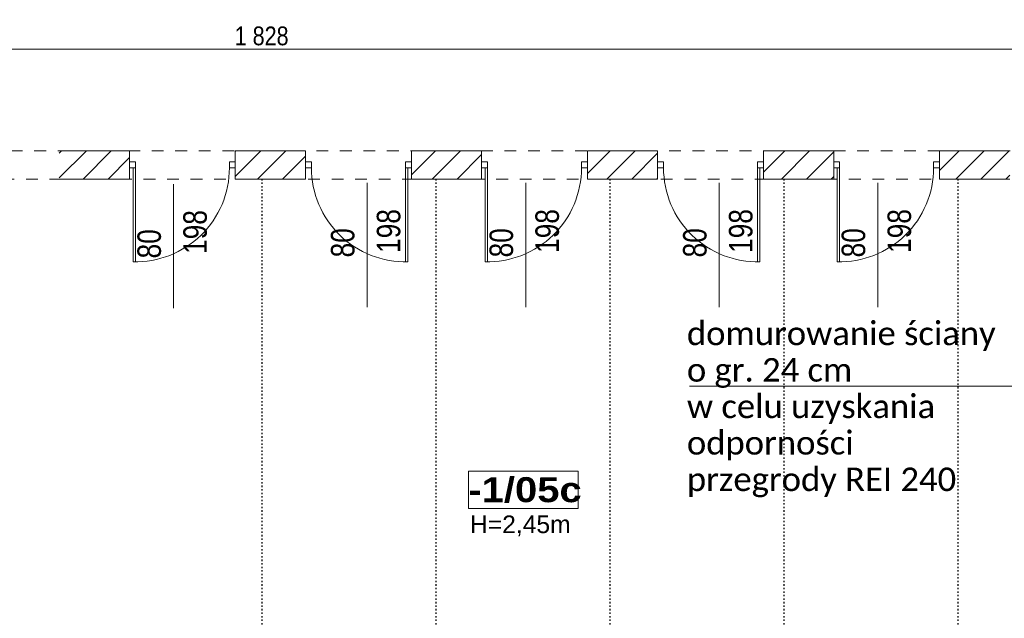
# Model space of a CAD drawing. Header units: centimetres. Extents: x 18292 to 3593338517, y 11794 to 62103.
# Tile 102 of 147: x 1796682808 to 1796683646, y 56023 to 56532. Entities that reach past the tile are written whole.
import ezdxf

# ---------------------------------------------------------------- set-up
doc = ezdxf.new("R2010")
doc.units = ezdxf.units.CM
doc.header["$MEASUREMENT"] = 0
doc.linetypes.add('ACAD_ISO03W100', pattern=[3, 1.2, -1.8])
doc.linetypes.add('Dashed-002', pattern=[20, 10, -10])
for name, color, linetype in [('499-Wymiary i opisy', 7, 'Continuous'), ('__PROJEKTOWANE', 7, 'Continuous'), ('MF-NR', 7, 'Continuous'), ('MF_AREA_BLOCK', 7, 'Continuous'), ('MF_KRESKOWANIE', 7, 'Continuous'), ('MF_NR', 7, 'Continuous'), ('MF_OKNA', 7, 'Continuous'), ('MF_OPISY', 7, 'Continuous'), ('MF_przerywana', 7, 'Continuous'), ('MF_SCIANY_DZIAL', 7, 'Continuous'), ('MF_SCIANY_KONSTR', 7, 'Continuous'), ('MF_WIDOK', 7, 'Continuous')]:
    doc.layers.add(name, color=color, linetype=linetype)
doc.styles.add('GENERATED_STYLE_2', font='txt')
doc.styles.add('GENERATED_STYLE_4', font='txt')
doc.styles.add('GENERATED_STYLE_5', font='txt')
doc.styles.add('GENERATED_STYLE_7', font='txt')
doc.dimstyles.new('GENERATED_STYLE__1', dxfattribs={"dimtxt": 16, "dimasz": 6.08, "dimexe": 0.18, "dimexo": 0.0625, "dimgap": 0.09, "dimtad": 1, "dimtih": 1, "dimtoh": 1, "dimdec": 0, "dimzin": 0, "dimdsep": 46, "dimtxsty": 'GENERATED_STYLE_4', "dimblk": 'ARROWHEAD_2', "dimblk1": 'ARROWHEAD_2', "dimblk2": 'ARROWHEAD_2', "dimcen": 0.09, "dimse1": 1, "dimse2": 1, "dimclrd": 7, "dimclre": 7, "dimclrt": 7, "dimadec": 0, "dimazin": 0, "dimtfac": 1, "dimtdec": 4, "dimtmove": 0, "dimatfit": 3, "dimfxl": 0, "dimtolj": 1, "dimtzin": 0, "dimarcsym": 0})
pattern_1 = [(45, (1801523908.342, 3898003.605), (-10.606601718, 10.606601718), [])]

# ---------------------------------------------------------------- blocks, each defined once
blk = doc.blocks.new('*D679', base_point=(1801523908.34, 3898003.61))
at = {"layer": '499-Wymiary i opisy', "color": 7, "linetype": 'Continuous', "lineweight": 13}
for p, q in [((1796682102.37, 56510.91), (1796682097.75, 56502.91)), ((1796682100.06, 56500.91), (1796682100.06, 56512.91)), ((1796682100.06, 56506.91), (1796683928.06, 56506.91)), ((1796683930.37, 56510.91), (1796683925.75, 56502.91)), ((1796683928.06, 56500.91), (1796683928.06, 56512.91))]:
    blk.add_line(p, q, dxfattribs=at)
at = {"layer": '499-Wymiary i opisy', "color": 7, "lineweight": 13, "insert": (1796682991.02, 56510.11), "char_height": 16, "attachment_point": 7, "style": 'GENERATED_STYLE_4'}
blk.add_mtext('\\A1;{\\pql;\\fArial Narrow|b0|i0|c238|p34;1\xa0828}', dxfattribs=at)
blk = doc.blocks.new('ARROWHEAD_2')
at = {"color": 0, "linetype": 'Continuous', "lineweight": 0}
for p, q in [((0, 0), (-1, 0)), ((-0.38, -0.66), (0.38, 0.66))]:
    blk.add_line(p, q, dxfattribs=at)

msp = doc.modelspace()

# ---------------------------------------------------------------- hatches: boundary and pattern name
at = {"layer": 'MF_KRESKOWANIE', "linetype": 'Continuous', "lineweight": 13}
h = msp.add_hatch(dxfattribs=at)
h.set_pattern_fill('bloczki_ceramiczne_000c', color=250, style=0, pattern_type=2)
h.set_pattern_definition(pattern_1)
h.paths.add_polyline_path([(1796682901.56, 56396.49), (1796682901.56, 56420.49), (1796682841.81, 56420.49), (1796682841.81, 56396.49)])
h = msp.add_hatch(dxfattribs=at)
h.set_pattern_fill('bloczki_ceramiczne_000c', color=250, style=0, pattern_type=2)
h.set_pattern_definition(pattern_1)
h.paths.add_polyline_path([(1796683051.31, 56396.49), (1796683051.31, 56420.49), (1796682991.56, 56420.49), (1796682991.56, 56396.49)])
h = msp.add_hatch(dxfattribs=at)
h.set_pattern_fill('bloczki_ceramiczne_000c', color=250, style=0, pattern_type=2)
h.set_pattern_definition(pattern_1)
h.paths.add_polyline_path([(1796683141.31, 56420.49), (1796683141.31, 56396.49), (1796683201.06, 56396.49), (1796683201.06, 56420.49)])
h = msp.add_hatch(dxfattribs=at)
h.set_pattern_fill('bloczki_ceramiczne_000c', color=250, style=0, pattern_type=2)
h.set_pattern_definition(pattern_1)
h.paths.add_polyline_path([(1796683350.81, 56396.49), (1796683350.81, 56420.49), (1796683291.06, 56420.49), (1796683291.06, 56396.49)])
h = msp.add_hatch(dxfattribs=at)
h.set_pattern_fill('bloczki_ceramiczne_000c', color=250, style=0, pattern_type=2)
h.set_pattern_definition(pattern_1)
h.paths.add_polyline_path([(1796683500.56, 56396.49), (1796683500.56, 56420.49), (1796683440.81, 56420.49), (1796683440.81, 56396.49)])
h = msp.add_hatch(dxfattribs=at)
h.set_pattern_fill('bloczki_ceramiczne_000c', color=250, style=0, pattern_type=2)
h.set_pattern_definition(pattern_1)
h.paths.add_polyline_path([(1796683590.56, 56420.49), (1796683590.56, 56396.49), (1796683650.31, 56396.49), (1796683650.31, 56420.49)])

# ---------------------------------------------------------------- linework, layer by layer
at = {"layer": '__PROJEKTOWANE', "color": 150, "linetype": 'Continuous', "lineweight": 13}
msp.add_line((1796683694.68, 56220.15), (1796683377.9, 56220.15), dxfattribs=at)
at = {"layer": 'MF-NR', "color": 7, "linetype": 'Continuous', "lineweight": 13}
for p, q in [((1796683189.9, 56147.9), (1796683283.23, 56147.9)), ((1796683189.9, 56116.01), (1796683189.9, 56147.9)), ((1796683283.23, 56147.9), (1796683283.23, 56116.01))]:
    msp.add_line(p, q, dxfattribs=at)
at = {"layer": 'MF-NR', "color": 7, "linetype": 'Continuous', "lineweight": 13, "flags": 128}
msp.add_lwpolyline([(1796683283.23, 56116.01), (1796683189.9, 56116.01)], dxfattribs=at)
at = {"layer": 'MF_AREA_BLOCK', "color": 7, "linetype": 'Continuous', "lineweight": 13}
msp.add_line((1796683283.23, 56147.9), (1796683281.74, 56147.9), dxfattribs=at)
at = {"layer": 'MF_OKNA', "color": 7, "linetype": 'Continuous', "lineweight": 13}
for p, q in [((1796682901.56, 56408.49), (1796682901.56, 56410.99)), ((1796682901.56, 56410.99), (1796682906.56, 56410.99)), ((1796682906.56, 56405.99), (1796682901.56, 56405.99)), ((1796682904.56, 56405.99), (1796682904.56, 56326.02)), ((1796682906.56, 56410.99), (1796682906.56, 56405.99)), ((1796682906.56, 56405.99), (1796682906.56, 56325.99)), ((1796682991.56, 56410.99), (1796682986.56, 56410.99)), ((1796682986.56, 56410.99), (1796682986.56, 56405.99)), ((1796682986.56, 56405.99), (1796682991.56, 56405.99)), ((1796682991.56, 56408.49), (1796682991.56, 56410.99)), ((1796683051.31, 56408.49), (1796683051.31, 56410.99)), ((1796683051.31, 56410.99), (1796683056.31, 56410.99)), ((1796683056.31, 56405.99), (1796683051.31, 56405.99)), ((1796683056.31, 56410.99), (1796683056.31, 56405.99)), ((1796683141.31, 56410.99), (1796683136.31, 56410.99)), ((1796683136.31, 56410.99), (1796683136.31, 56405.99)), ((1796683136.31, 56405.99), (1796683141.31, 56405.99)), ((1796683136.31, 56405.99), (1796683136.31, 56325.99)), ((1796683138.31, 56405.99), (1796683138.31, 56326.02)), ((1796683141.31, 56408.49), (1796683141.31, 56410.99)), ((1796683201.06, 56408.49), (1796683201.06, 56410.99)), ((1796683201.06, 56410.99), (1796683206.06, 56410.99)), ((1796683206.06, 56405.99), (1796683201.06, 56405.99)), ((1796683204.06, 56405.99), (1796683204.06, 56326.02)), ((1796683206.06, 56410.99), (1796683206.06, 56405.99)), ((1796683206.06, 56405.99), (1796683206.06, 56325.99)), ((1796683291.06, 56410.99), (1796683286.06, 56410.99)), ((1796683286.06, 56410.99), (1796683286.06, 56405.99)), ((1796683286.06, 56405.99), (1796683291.06, 56405.99)), ((1796683291.06, 56408.49), (1796683291.06, 56410.99)), ((1796683350.81, 56408.49), (1796683350.81, 56410.99)), ((1796683350.81, 56410.99), (1796683355.81, 56410.99)), ((1796683355.81, 56405.99), (1796683350.81, 56405.99)), ((1796683355.81, 56410.99), (1796683355.81, 56405.99)), ((1796683440.81, 56410.99), (1796683435.81, 56410.99)), ((1796683435.81, 56410.99), (1796683435.81, 56405.99)), ((1796683435.81, 56405.99), (1796683440.81, 56405.99)), ((1796683435.81, 56405.99), (1796683435.81, 56325.99)), ((1796683437.81, 56405.99), (1796683437.81, 56326.02)), ((1796683440.81, 56408.49), (1796683440.81, 56410.99)), ((1796683500.56, 56408.49), (1796683500.56, 56410.99)), ((1796683500.56, 56410.99), (1796683505.56, 56410.99)), ((1796683505.56, 56405.99), (1796683500.56, 56405.99)), ((1796683503.56, 56405.99), (1796683503.56, 56326.02)), ((1796683505.56, 56410.99), (1796683505.56, 56405.99)), ((1796683505.56, 56405.99), (1796683505.56, 56325.99)), ((1796683590.56, 56410.99), (1796683585.56, 56410.99)), ((1796683585.56, 56410.99), (1796683585.56, 56405.99)), ((1796683585.56, 56405.99), (1796683590.56, 56405.99)), ((1796683590.56, 56408.49), (1796683590.56, 56410.99)), ((1796682939.13, 56286.43), (1796682939.13, 56392.24)), ((1796683103.73, 56287.3), (1796683103.73, 56393.1)), ((1796683238.63, 56287.3), (1796683238.63, 56393.1)), ((1796683403.23, 56287.3), (1796683403.23, 56393.1)), ((1796683538.13, 56287.3), (1796683538.13, 56393.1))]:
    msp.add_line(p, q, dxfattribs=at)
for centre, start, end in [((1796682906.56, 56405.99), 268.56746, 0), ((1796683136.31, 56405.99), 180, 271.43254), ((1796683206.06, 56405.99), 268.56746, 0), ((1796683435.81, 56405.99), 180, 271.43254), ((1796683505.56, 56405.99), 268.56746, 0)]:
    msp.add_arc(centre, 80, start, end, dxfattribs=at)
at = {"layer": 'MF_przerywana', "color": 7, "linetype": 'Dashed-002', "lineweight": 13, "flags": 128}
msp.add_lwpolyline([(1796682140.56, 56420.49), (1796683890.06, 56420.49), (1796683890.06, 56396.49), (1796682140.56, 56396.49)], close=True, dxfattribs=at)
at = {"layer": 'MF_SCIANY_DZIAL', "color": 8, "linetype": 'ACAD_ISO03W100', "lineweight": 25}
for p, q in [((1796683014.06, 56396.49), (1796683014.06, 55820.49)), ((1796683162.06, 56396.49), (1796683162.06, 55820.49)), ((1796683310.06, 56396.49), (1796683310.06, 55820.49)), ((1796683458.06, 56396.49), (1796683458.06, 55820.49)), ((1796683606.06, 56396.49), (1796683606.06, 55820.49))]:
    msp.add_line(p, q, dxfattribs=at)
at = {"layer": 'MF_SCIANY_KONSTR', "color": 7, "linetype": 'Continuous', "lineweight": 13}
for p, q in [((1796682901.56, 56420.49), (1796682841.81, 56420.49)), ((1796682901.56, 56396.49), (1796682901.56, 56420.49)), ((1796683051.31, 56420.49), (1796682991.56, 56420.49)), ((1796682991.56, 56420.49), (1796682991.56, 56396.49)), ((1796683051.31, 56396.49), (1796683051.31, 56420.49)), ((1796683201.06, 56420.49), (1796683141.31, 56420.49)), ((1796683141.31, 56420.49), (1796683141.31, 56396.49)), ((1796683201.06, 56396.49), (1796683201.06, 56420.49)), ((1796683291.06, 56420.49), (1796683291.06, 56396.49)), ((1796683350.81, 56420.49), (1796683291.06, 56420.49)), ((1796683350.81, 56396.49), (1796683350.81, 56420.49)), ((1796683500.56, 56420.49), (1796683440.81, 56420.49)), ((1796683440.81, 56420.49), (1796683440.81, 56396.49)), ((1796683500.56, 56396.49), (1796683500.56, 56420.49)), ((1796683650.31, 56420.49), (1796683590.56, 56420.49)), ((1796683590.56, 56420.49), (1796683590.56, 56396.49)), ((1796682841.81, 56396.49), (1796682901.56, 56396.49)), ((1796682991.56, 56396.49), (1796683051.31, 56396.49)), ((1796683141.31, 56396.49), (1796683201.06, 56396.49)), ((1796683291.06, 56396.49), (1796683350.81, 56396.49)), ((1796683440.81, 56396.49), (1796683500.56, 56396.49)), ((1796683590.56, 56396.49), (1796683650.31, 56396.49))]:
    msp.add_line(p, q, dxfattribs=at)
at = {"layer": 'MF_WIDOK', "color": 5, "linetype": 'Continuous', "lineweight": 15, "flags": 128}
msp.add_lwpolyline([(1796683189.9, 56147.9), (1796683283.23, 56147.9), (1796683283.23, 56116.01), (1796683189.9, 56116.01)], close=True, dxfattribs=at)

# ---------------------------------------------------------------- texts
at = {"layer": '__PROJEKTOWANE', "color": 150, "linetype": 'Continuous', "lineweight": 13, "insert": (1796683375.69, 56125.5), "char_height": 20, "attachment_point": 7, "line_spacing_factor": 0.931415, "style": 'GENERATED_STYLE_7'}
msp.add_mtext('\\A1;{\\pql;\\fCalibri Light|b0|i0|c238|p34;domurowanie ściany \\P\\pql;\\fCalibri Light|b0|i0|c238|p34;o gr. 24 cm\\P\\pql;\\fCalibri Light|b0|i0|c238|p34;w celu uzyskania \\P\\pql;\\fCalibri Light|b0|i0|c238|p34;odporności \\P\\pql;\\fCalibri Light|b0|i0|c238|p34;przegrody REI 240}', dxfattribs=at)
at = {"layer": 'MF_NR', "color": 7, "linetype": 'Continuous', "lineweight": 13, "insert": (1796683189.81, 56120.78), "char_height": 21.2625, "attachment_point": 7, "style": 'GENERATED_STYLE_5'}
msp.add_mtext('\\A1;{\\pql;\\fArial Black|b0|i0|c238|p38;-1/05c}', dxfattribs=at)
at = {"layer": 'MF_OKNA', "color": 7, "linetype": 'Continuous', "lineweight": 13, "char_height": 20, "attachment_point": 4, "rotation": 90, "style": 'GENERATED_STYLE_2'}
for s, insert in [('\\A1;{\\W0.800000x;\\pql;\\fArial|b0|i0|c238|p38;198}', (1796682957.47, 56332.73)), ('\\A1;{\\W0.800000x;\\pql;\\fArial|b0|i0|c238|p38;198}', (1796683122.07, 56333.6)), ('\\A1;{\\W0.800000x;\\pql;\\fArial|b0|i0|c238|p38;198}', (1796683256.97, 56333.6)), ('\\A1;{\\W0.800000x;\\pql;\\fArial|b0|i0|c238|p38;198}', (1796683421.57, 56333.6)), ('\\A1;{\\W0.800000x;\\pql;\\fArial|b0|i0|c238|p38;198}', (1796683556.47, 56333.6)), ('\\A1;{\\W0.800000x;\\pql;\\fArial|b0|i0|c238|p38;80}', (1796682918.44, 56328.89)), ('\\A1;{\\W0.800000x;\\pql;\\fArial|b0|i0|c238|p38;80}', (1796683083.04, 56329.76)), ('\\A1;{\\W0.800000x;\\pql;\\fArial|b0|i0|c238|p38;80}', (1796683217.94, 56329.76)), ('\\A1;{\\W0.800000x;\\pql;\\fArial|b0|i0|c238|p38;80}', (1796683382.54, 56329.76)), ('\\A1;{\\W0.800000x;\\pql;\\fArial|b0|i0|c238|p38;80}', (1796683517.44, 56329.76))]:
    msp.add_mtext(s, dxfattribs=dict(at, insert=insert))
at = {"layer": 'MF_OPISY', "color": 7, "linetype": 'Continuous', "lineweight": 13, "insert": (1796683234, 56110.06), "char_height": 15, "attachment_point": 2, "style": 'GENERATED_STYLE_2'}
msp.add_mtext('\\A1;{\\pqc;\\fArial|b0|i0|c238|p38;H=2,45m}', dxfattribs=at)

# ---------------------------------------------------------------- dimensions: what is measured, and where the dimension line sits
at = {"layer": '499-Wymiary i opisy', "color": 7, "linetype": 'Continuous', "lineweight": 13}
dim = msp.add_linear_dim(base=(1796683928.06, 56506.91), p1=(1796682100.06, 56420.49), p2=(1796683928.06, 56501.16), dimstyle='GENERATED_STYLE__1', dxfattribs=at)
dim.commit()
dim.dimension.update_dxf_attribs({"geometry": '*D679', "text_midpoint": (1796683018.5, 56518.11), "dimtype": 160})

doc.saveas('drawing.dxf')
